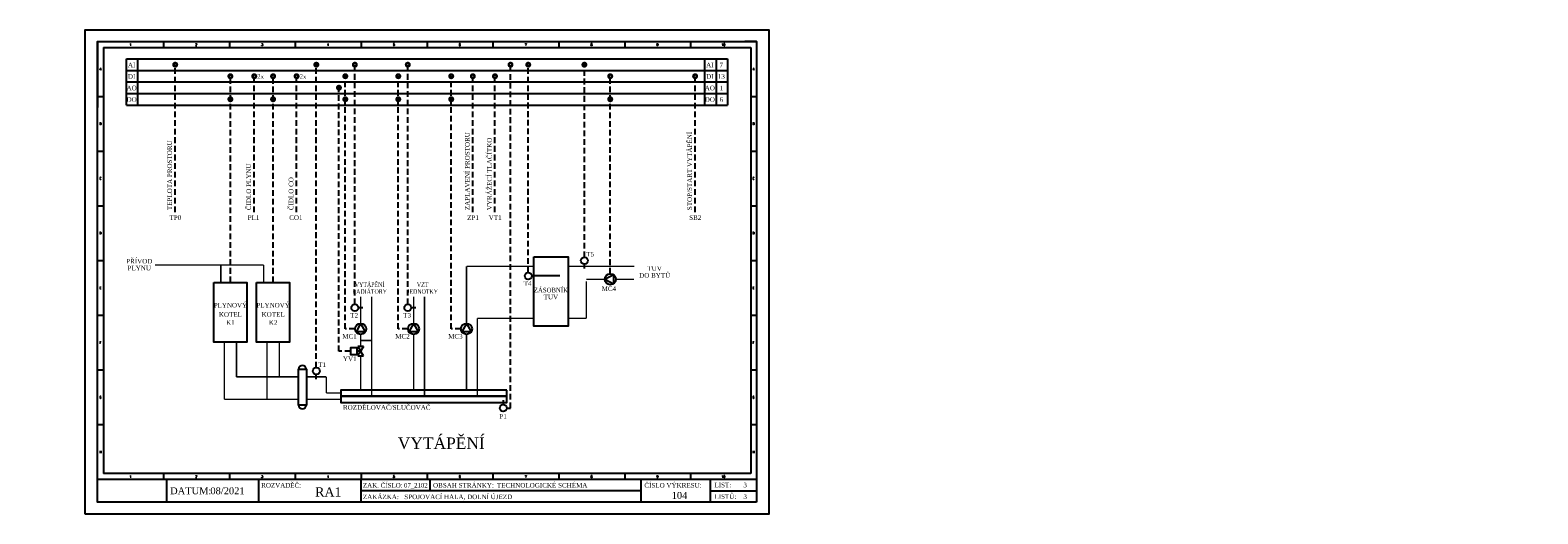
# Model space of a CAD drawing. Extents: x -1940 to 6437, y -1158 to -1137.
# Tile 5 of 5: x -1875 to -1809, y -1158 to -1137. Entities that reach past the tile are written whole.
import ezdxf
from ezdxf.enums import TextEntityAlignment as Align

# ---------------------------------------------------------------- set-up
doc = ezdxf.new("R2010")
doc.units = 0
doc.header["$MEASUREMENT"] = 0
doc.linetypes.add('ČÁRKOVANÁ2', pattern=[0.375, 0.25, -0.125])
for name, color, linetype in [('Přístroje MaR', 1, 'CONTINUOUS'), ('Přístroje Topení', 3, 'CONTINUOUS'), ('Výkres', 4, 'CONTINUOUS')]:
    doc.layers.add(name, color=color, linetype=linetype)
doc.layers.add('Výkres netisk', color=7, linetype='CONTINUOUS', plot=False)
doc.styles.add('Romans', font='romans.shx')
doc.styles.get("Standard").update_dxf_attribs({"font": 'times.ttf'})

msp = doc.modelspace()

# ---------------------------------------------------------------- linework, layer by layer
at = {"layer": 'Přístroje MaR', "linetype": 'ČÁRKOVANÁ2'}
for p, q in [((-1868.431, -1144.921, 124.504), (-1868.431, -1138.518, 124.504)), ((-1862.305, -1151.67), (-1862.305, -1138.511)), ((-1860.633, -1148.919), (-1860.633, -1138.529)), ((-1858.334, -1148.919), (-1858.334, -1138.529)), ((-1853.875, -1153.427), (-1853.875, -1138.654)), ((-1853.106, -1147.539, 124.504), (-1853.106, -1138.52, 124.504)), ((-1850.668, -1146.873, 124.504), (-1850.668, -1138.514, 124.504)), ((-1866.037, -1147.967, 108.941), (-1866.037, -1139.018, 108.941)), ((-1864.999, -1144.921, 15.563), (-1864.999, -1139.018, 15.563)), ((-1864.183, -1147.967, 108.941), (-1864.183, -1139.018, 108.941)), ((-1863.161, -1144.921, 124.504), (-1863.161, -1139.018, 124.504)), ((-1861.046, -1149.988), (-1861.046, -1139.018)), ((-1858.748, -1149.988), (-1858.748, -1139.018)), ((-1856.449, -1149.988), (-1856.449, -1139.012)), ((-1855.511, -1144.921, 124.504), (-1855.511, -1139.018, 124.504)), ((-1854.55, -1144.921, 124.504), (-1854.55, -1139.018, 124.504)), ((-1849.546, -1147.592, 124.504), (-1849.546, -1139.017, 124.504)), ((-1845.862, -1144.921, 124.504), (-1845.862, -1139.018, 124.504)), ((-1861.323, -1150.959), (-1861.323, -1139.515)), ((-1860.623, -1149.988), (-1861.046, -1149.988)), ((-1858.324, -1149.988), (-1858.748, -1149.988)), ((-1856.026, -1149.988), (-1856.449, -1149.988)), ((-1860.82, -1150.959), (-1861.323, -1150.959)), ((-1854.041, -1153.427), (-1853.875, -1153.427))]:
    msp.add_line(p, q, dxfattribs=at)
at = {"layer": 'Přístroje MaR'}
for p, q in [((-1850.668, -1147.373, 124.504), (-1850.668, -1147.173, 124.504)), ((-1851.728, -1147.689, 124.504), (-1852.956, -1147.689, 124.504)), ((-1860.283, -1149.069), (-1860.483, -1149.069)), ((-1857.984, -1149.069), (-1858.184, -1149.069)), ((-1860.383, -1150.959), (-1860.529, -1150.959)), ((-1862.305, -1152.17), (-1862.305, -1151.97)), ((-1854.191, -1153.077), (-1854.191, -1153.277))]:
    msp.add_line(p, q, dxfattribs=at)
for points, elevation in [([(-1868.505, -1138.518, 0.112, 0.112, 1), (-1868.358, -1138.518, 0.112, 0.112, 1)], 124.504), ([(-1862.378, -1138.518, 0.112, 0.112, 1), (-1862.231, -1138.518, 0.112, 0.112, 1)], 124.504), ([(-1860.706, -1138.518, 0.112, 0.112, 1), (-1860.56, -1138.518, 0.112, 0.112, 1)], 124.504), ([(-1858.408, -1138.518, 0.112, 0.112, 1), (-1858.261, -1138.518, 0.112, 0.112, 1)], 124.504), ([(-1853.949, -1138.518, 0.112, 0.112, 1), (-1853.802, -1138.518, 0.112, 0.112, 1)], 124.504), ([(-1853.179, -1138.518, 0.112, 0.112, 1), (-1853.033, -1138.518, 0.112, 0.112, 1)], 124.504), ([(-1850.741, -1138.518, 0.112, 0.112, 1), (-1850.595, -1138.518, 0.112, 0.112, 1)], 124.504), ([(-1866.11, -1139.018, 0.112, 0.112, 1), (-1865.963, -1139.018, 0.112, 0.112, 1)], 124.504), ([(-1865.073, -1139.018, 0.112, 0.112, 1), (-1864.926, -1139.018, 0.112, 0.112, 1)], 15.563), ([(-1864.256, -1139.018, 0.112, 0.112, 1), (-1864.109, -1139.018, 0.112, 0.112, 1)], 124.504), ([(-1863.235, -1139.018, 0.112, 0.112, 1), (-1863.088, -1139.018, 0.112, 0.112, 1)], 124.504), ([(-1861.396, -1139.518, 0.112, 0.112, 1), (-1861.25, -1139.518, 0.112, 0.112, 1)], 124.504), ([(-1861.12, -1139.018, 0.112, 0.112, 1), (-1860.973, -1139.018, 0.112, 0.112, 1)], 124.504), ([(-1858.821, -1139.018, 0.112, 0.112, 1), (-1858.674, -1139.018, 0.112, 0.112, 1)], 124.504), ([(-1856.523, -1139.018, 0.112, 0.112, 1), (-1856.376, -1139.018, 0.112, 0.112, 1)], 124.504), ([(-1855.584, -1139.018, 0.112, 0.112, 1), (-1855.437, -1139.018, 0.112, 0.112, 1)], 124.504), ([(-1854.623, -1139.018, 0.112, 0.112, 1), (-1854.476, -1139.018, 0.112, 0.112, 1)], 124.504), ([(-1849.62, -1139.018, 0.112, 0.112, 1), (-1849.473, -1139.018, 0.112, 0.112, 1)], 124.504), ([(-1845.935, -1139.018, 0.112, 0.112, 1), (-1845.788, -1139.018, 0.112, 0.112, 1)], 124.504), ([(-1866.11, -1140.018, 0.112, 0.112, 1), (-1865.963, -1140.018, 0.112, 0.112, 1)], 124.504), ([(-1864.256, -1140.018, 0.112, 0.112, 1), (-1864.109, -1140.018, 0.112, 0.112, 1)], 124.504), ([(-1861.12, -1140.018, 0.112, 0.112, 1), (-1860.973, -1140.018, 0.112, 0.112, 1)], 124.504), ([(-1858.821, -1140.018, 0.112, 0.112, 1), (-1858.674, -1140.018, 0.112, 0.112, 1)], 124.504), ([(-1856.523, -1140.018, 0.112, 0.112, 1), (-1856.376, -1140.018, 0.112, 0.112, 1)], 124.504), ([(-1849.62, -1140.018, 0.112, 0.112, 1), (-1849.473, -1140.018, 0.112, 0.112, 1)], 124.504)]:
    msp.add_lwpolyline(points, format="xyseb", close=True, dxfattribs=dict(at, elevation=elevation))
msp.add_lwpolyline([(-1860.529, -1151.104), (-1860.529, -1150.813), (-1860.82, -1150.813), (-1860.82, -1151.104)], close=True, dxfattribs=at)
for centre in [(-1850.668, -1147.023, 124.504), (-1853.106, -1147.689, 124.504), (-1860.633, -1149.069), (-1858.334, -1149.069), (-1862.305, -1151.82), (-1854.191, -1153.427)]:
    msp.add_circle(centre, 0.15, dxfattribs=at)
at = {"layer": 'Přístroje Topení'}
for p, q in [((-1849.786, -1147.832, 124.504), (-1849.412, -1147.633, 124.504)), ((-1849.786, -1147.832, 124.504), (-1849.412, -1148.031, 124.504)), ((-1849.412, -1147.633, 124.504), (-1849.412, -1148.031, 124.504)), ((-1860.383, -1149.748), (-1860.582, -1150.122)), ((-1860.383, -1149.748), (-1860.184, -1150.122)), ((-1858.084, -1149.748), (-1858.283, -1150.122)), ((-1858.084, -1149.748), (-1857.885, -1150.122)), ((-1855.786, -1149.748), (-1855.985, -1150.122)), ((-1855.786, -1149.748), (-1855.587, -1150.122)), ((-1860.184, -1150.122), (-1860.582, -1150.122)), ((-1857.885, -1150.122), (-1858.283, -1150.122)), ((-1855.587, -1150.122), (-1855.985, -1150.122)), ((-1860.258, -1150.759), (-1860.508, -1150.759)), ((-1860.508, -1150.759), (-1860.383, -1150.959)), ((-1860.508, -1151.159), (-1860.383, -1150.959)), ((-1860.508, -1151.159), (-1860.258, -1151.159)), ((-1860.258, -1150.759), (-1860.383, -1150.959)), ((-1860.258, -1151.159), (-1860.383, -1150.959))]:
    msp.add_line(p, q, dxfattribs=at)
at = {"layer": 'Přístroje Topení', "color": 2, "linetype": 'Continuous', "lineweight": 0, "elevation": 108.941}
for points in [[(-1867.873, -1147.213, 0.06, 0.06, 0), (-1869.311, -1147.213, 0, 0, 0)], [(-1864.596, -1147.213, 0.06, 0.06, 0), (-1867.873, -1147.213, 0, 0, 0)], [(-1866.45, -1147.967, 0.06, 0.06, 0), (-1866.45, -1147.213, 0, 0, 0)], [(-1864.596, -1147.967, 0.06, 0.06, 0), (-1864.596, -1147.213, 0, 0, 0)]]:
    msp.add_lwpolyline(points, format="xyseb", dxfattribs=at)
at = {"layer": 'Přístroje Topení', "color": 1, "linetype": 'Continuous', "lineweight": 0}
for points in [[(-1855.786, -1149.748, 0.06, 0.06, 0), (-1855.786, -1147.273, 0, 0, 0)], [(-1860.383, -1149.748, 0.06, 0.06, 0), (-1860.383, -1148.583, 0, 0, 0)], [(-1858.084, -1149.748, 0.06, 0.06, 0), (-1858.084, -1148.583, 0, 0, 0)], [(-1860.383, -1150.759, 0.06, 0.06, 0), (-1860.383, -1150.228, 0, 0, 0)], [(-1859.907, -1150.493, 0.06, 0.06, 0), (-1859.907, -1150.493, 0.06, 0.06, 0), (-1860.383, -1150.493, 0, 0, 0)], [(-1858.084, -1150.759, 0.06, 0.06, 0), (-1858.084, -1150.228, 0, 0, 0)], [(-1855.786, -1151.159, 0.06, 0.06, 0), (-1855.786, -1150.228, 0, 0, 0)], [(-1860.383, -1152.644, 0.06, 0.06, 0), (-1860.383, -1151.159, 0, 0, 0)], [(-1858.084, -1152.644, 0.06, 0.06, 0), (-1858.084, -1150.759, 0, 0, 0)], [(-1855.786, -1152.644, 0.06, 0.06, 0), (-1855.786, -1151.159, 0, 0, 0)], [(-1861.871, -1152.07, 0.06, 0.06, 0), (-1861.871, -1152.07, 0.06, 0.06, 0), (-1862.738, -1152.07, 0, 0, 0)], [(-1861.871, -1152.777, 0.06, 0.06, 0), (-1861.871, -1152.07, 0, 0, 0)], [(-1861.245, -1152.777, 0.06, 0.06, 0), (-1861.245, -1152.777, 0.06, 0.06, 0), (-1861.871, -1152.777, 0, 0, 0)]]:
    msp.add_lwpolyline(points, format="xyseb", dxfattribs=at)
for points, elevation in [([(-1852.856, -1147.273, 0.06, 0.06, 0), (-1855.786, -1147.273, 0, 0, 0)], 124.504), ([(-1848.504, -1147.273, 0.06, 0.06, 0), (-1851.38, -1147.273, 0, 0, 0)], 124.504), ([(-1865.771, -1152.07, 0.06, 0.06, 0), (-1865.771, -1150.562, 0, 0, 0)], 108.941), ([(-1863.917, -1152.07, 0.06, 0.06, 0), (-1863.917, -1150.562, 0, 0, 0)], 108.941), ([(-1863.074, -1152.07, 0.06, 0.06, 0), (-1863.074, -1152.07, 0.06, 0.06, 0), (-1865.771, -1152.07, 0, 0, 0)], 108.941)]:
    msp.add_lwpolyline(points, format="xyseb", dxfattribs=dict(at, elevation=elevation))
at = {"layer": 'Přístroje Topení'}
for points, elevation in [([(-1852.856, -1146.86), (-1851.38, -1146.86), (-1851.38, -1149.866), (-1852.856, -1149.866)], 124.504), ([(-1866.753, -1147.967), (-1865.32, -1147.967), (-1865.32, -1150.562), (-1866.753, -1150.562)], 108.941), ([(-1864.899, -1147.967), (-1863.466, -1147.967), (-1863.466, -1150.562), (-1864.899, -1150.562)], 108.941)]:
    msp.add_lwpolyline(points, close=True, dxfattribs=dict(at, elevation=elevation))
at = {"layer": 'Přístroje Topení', "color": 5, "linetype": 'ČÁRKOVANÁ2', "lineweight": 0}
for points, elevation in [([(-1849.786, -1147.832, 0.06, 0.06, 0), (-1850.582, -1147.832, 0, 0, 0)], 124.504), ([(-1850.582, -1149.528, 0.06, 0.06, 0), (-1850.582, -1147.917, 0, 0, 0)], 124.504), ([(-1848.51, -1147.832, 0.06, 0.06, 0), (-1849.306, -1147.832, 0, 0, 0)], 124.504), ([(-1859.907, -1152.91, 0.06, 0.06, 0), (-1859.907, -1148.583, 0, 0, 0)], 108.941), ([(-1857.609, -1152.91, 0.06, 0.06, 0), (-1857.609, -1148.583, 0, 0, 0)], 108.941), ([(-1855.31, -1152.91, 0.06, 0.06, 0), (-1855.31, -1149.528, 0, 0, 0)], 108.941), ([(-1852.856, -1149.528, 0.06, 0.06, 0), (-1855.31, -1149.528, 0, 0, 0)], 140.067), ([(-1850.582, -1149.528, 0.06, 0.06, 0), (-1851.38, -1149.528, 0, 0, 0)], 140.067), ([(-1866.302, -1153.044, 0.06, 0.06, 0), (-1866.302, -1150.562, 0, 0, 0)], 108.941), ([(-1864.448, -1153.044, 0.06, 0.06, 0), (-1864.448, -1150.562, 0, 0, 0)], 108.941), ([(-1863.074, -1153.044, 0.06, 0.06, 0), (-1866.302, -1153.044, 0, 0, 0)], 108.941)]:
    msp.add_lwpolyline(points, format="xyseb", dxfattribs=dict(at, elevation=elevation))
at = {"layer": 'Přístroje Topení'}
for points in [[(-1863.074, -1151.736), (-1862.738, -1151.736), (-1862.738, -1153.302), (-1863.074, -1153.302)], [(-1854.035, -1152.644), (-1861.245, -1152.644), (-1861.245, -1152.91), (-1854.035, -1152.91)], [(-1854.035, -1152.91), (-1861.245, -1152.91), (-1861.245, -1153.177), (-1854.035, -1153.177)]]:
    msp.add_lwpolyline(points, close=True, dxfattribs=at)
at = {"layer": 'Přístroje Topení', "color": 5, "linetype": 'ČÁRKOVANÁ2', "lineweight": 0}
msp.add_lwpolyline([(-1861.245, -1153.044, 0.06, 0.06, 0), (-1862.738, -1153.044, 0, 0, 0)], format="xyseb", dxfattribs=at)
at = {"layer": 'Přístroje Topení'}
for centre in [(-1849.546, -1147.832, 124.504), (-1860.383, -1149.988), (-1858.084, -1149.988), (-1855.786, -1149.988)]:
    msp.add_circle(centre, 0.24, dxfattribs=at)
for centre, start, end in [((-1862.906, -1151.747), 3.58248, 176.41752), ((-1862.906, -1153.291), 183.58248, 356.41752)]:
    msp.add_arc(centre, 0.168, start, end, dxfattribs=at)
at = {"layer": 'Výkres'}
for p, q in [((-1871.8, -1137.518, 124.504), (-1868.94, -1137.518, 124.504)), ((-1871.8, -1137.518, 124.504), (-1871.8, -1139.893, 124.504)), ((-1871.8, -1137.518, 124.504), (-1871.8, -1140.378, 124.504)), ((-1871.8, -1137.518, 124.504), (-1871.8, -1138.018, 124.504)), ((-1871.8, -1137.518, 124.504), (-1871.3, -1137.518, 124.504)), ((-1871.55, -1137.768, 124.504), (-1843.45, -1137.768, 124.504)), ((-1871.55, -1137.768, 124.504), (-1871.55, -1156.268, 124.504)), ((-1868.94, -1137.518, 124.504), (-1866.08, -1137.518, 124.504)), ((-1868.94, -1137.518, 124.504), (-1868.94, -1137.768, 124.504)), ((-1866.08, -1137.518, 124.504), (-1866.08, -1137.768, 124.504)), ((-1863.22, -1137.518, 124.504), (-1863.22, -1137.768, 124.504)), ((-1860.36, -1137.518, 124.504), (-1860.36, -1137.768, 124.504)), ((-1857.5, -1137.518, 124.504), (-1857.5, -1137.768, 124.504)), ((-1854.64, -1137.518, 124.504), (-1854.64, -1137.768, 124.504)), ((-1851.78, -1137.518, 124.504), (-1851.78, -1137.768, 124.504)), ((-1848.92, -1137.518, 124.504), (-1848.92, -1137.768, 124.504)), ((-1846.06, -1137.518, 124.504), (-1846.06, -1137.768, 124.504)), ((-1843.2, -1137.518, 124.504), (-1843.7, -1137.518, 124.504)), ((-1843.45, -1137.768, 124.504), (-1843.45, -1156.268, 124.504)), ((-1870.55, -1138.268, 124.504), (-1844.45, -1138.268, 124.504)), ((-1870.55, -1140.268, 124.504), (-1870.55, -1138.268, 124.504)), ((-1870.55, -1138.768, 124.504), (-1844.45, -1138.768, 124.504)), ((-1870.05, -1140.268, 124.504), (-1870.05, -1138.268, 124.504)), ((-1845.45, -1138.268, 124.504), (-1845.45, -1140.268, 124.504)), ((-1844.95, -1138.268, 124.504), (-1844.95, -1140.268, 124.504)), ((-1844.45, -1138.268, 124.504), (-1844.45, -1140.268, 124.504)), ((-1844.45, -1138.268, 124.504), (-1844.45, -1138.268, 124.504)), ((-1870.55, -1139.268, 124.504), (-1844.45, -1139.268, 124.504)), ((-1871.8, -1139.893, 124.504), (-1871.55, -1139.893, 124.504)), ((-1870.55, -1139.768, 124.504), (-1844.45, -1139.768, 124.504)), ((-1843.45, -1139.893, 124.504), (-1843.2, -1139.893, 124.504)), ((-1870.55, -1140.268, 124.504), (-1844.45, -1140.268, 124.504)), ((-1871.8, -1142.268, 124.504), (-1871.55, -1142.268, 124.504)), ((-1843.45, -1142.268, 124.504), (-1843.2, -1142.268, 124.504)), ((-1871.8, -1144.643, 124.504), (-1871.55, -1144.643, 124.504)), ((-1843.45, -1144.643, 124.504), (-1843.2, -1144.643, 124.504)), ((-1871.8, -1147.018, 124.504), (-1871.55, -1147.018, 124.504)), ((-1843.45, -1147.018, 124.504), (-1843.2, -1147.018, 124.504)), ((-1871.8, -1149.393, 124.504), (-1871.55, -1149.393, 124.504)), ((-1843.45, -1149.393, 124.504), (-1843.2, -1149.393, 124.504)), ((-1871.8, -1151.768, 124.504), (-1871.55, -1151.768, 124.504)), ((-1843.45, -1151.768, 124.504), (-1843.2, -1151.768, 124.504)), ((-1843.45, -1151.768, 124.504), (-1843.2, -1151.768, 124.504)), ((-1871.8, -1156.518, 124.504), (-1871.8, -1152.718, 124.504)), ((-1871.8, -1156.518, 124.504), (-1871.8, -1152.718, 124.504)), ((-1871.8, -1154.143, 124.504), (-1871.55, -1154.143, 124.504)), ((-1843.45, -1154.143, 124.504), (-1843.2, -1154.143, 124.504)), ((-1843.45, -1156.268, 124.504), (-1871.55, -1156.268, 124.504)), ((-1868.94, -1156.268, 124.504), (-1868.94, -1156.518, 124.504)), ((-1866.08, -1156.268, 124.504), (-1866.08, -1156.518, 124.504)), ((-1863.22, -1156.268, 124.504), (-1863.22, -1156.518, 124.504)), ((-1860.36, -1156.268, 124.504), (-1860.36, -1156.518, 124.504)), ((-1857.5, -1156.268, 124.504), (-1857.5, -1156.518, 124.504)), ((-1854.64, -1156.268, 124.504), (-1854.64, -1156.518, 124.504)), ((-1851.78, -1156.268, 124.504), (-1851.78, -1156.518, 124.504)), ((-1848.92, -1156.268, 124.504), (-1848.92, -1156.518, 124.504)), ((-1846.06, -1156.268, 124.504), (-1846.06, -1156.518, 124.504)), ((-1871.8, -1156.518, 124.504), (-1843.2, -1156.518, 124.504)), ((-1871.8, -1156.518, 124.504), (-1868.225, -1156.518, 124.504)), ((-1868.8, -1157.518, 124.504), (-1868.8, -1156.518, 124.504)), ((-1864.8, -1157.518, 124.504), (-1864.8, -1156.518, 124.504)), ((-1860.36, -1157.518, 124.504), (-1860.36, -1156.518, 124.504)), ((-1848.2, -1157.018, 124.504), (-1860.36, -1157.018, 124.504)), ((-1857.36, -1157.018, 124.504), (-1857.36, -1156.518, 124.504)), ((-1848.2, -1157.518, 124.504), (-1848.2, -1156.518, 124.504)), ((-1845.2, -1157.518, 124.504), (-1845.2, -1156.518, 124.504)), ((-1845.2, -1157.018, 124.504), (-1843.2, -1157.017, 124.504))]:
    msp.add_line(p, q, dxfattribs=at)
at = {"layer": 'Výkres', "elevation": 124.504}
msp.add_lwpolyline([(-1843.2, -1157.518), (-1871.8, -1157.518), (-1871.8, -1137.518), (-1843.2, -1137.518), (-1843.2, -1157.518)], close=True, dxfattribs=at)
at = {"layer": 'Výkres netisk', "color": 7, "elevation": 124.504}
msp.add_lwpolyline([(-1872.35, -1158.018), (-1842.65, -1158.018), (-1842.65, -1137.018), (-1872.35, -1137.018)], close=True, dxfattribs=at)

# ---------------------------------------------------------------- texts
at = {"layer": 'Přístroje MaR'}
for s, p in [('ZAPLAVENÍ PROSTORU', (-1855.651, -1144.833, 124.504)), ('STOP/START VYTÁPĚNÍ', (-1846.002, -1144.833, 124.504)), ('TEPLOTA PROSTORU', (-1868.572, -1144.833, 124.504)), ('VYRÁŽECÍ TLAČÍTKO', (-1854.69, -1144.833, 124.504)), ('ČIDLO PLYNU', (-1865.14, -1144.833, 15.563)), ('ČIDLO CO', (-1863.302, -1144.833, 124.504))]:
    msp.add_text(s, height=0.2, rotation=90, dxfattribs=at).set_placement(p)
for s, height, p in [('TP0', 0.2, (-1868.424, -1145.257, 124.504)), ('PL1', 0.2, (-1865.031, -1145.257, 15.563)), ('CO1', 0.2, (-1863.193, -1145.257, 124.504)), ('ZP1', 0.2, (-1855.503, -1145.257, 124.504)), ('VT1', 0.2, (-1854.542, -1145.257, 124.504)), ('SB2', 0.2, (-1845.854, -1145.257, 124.504)), ('PŘÍVOD', 0.2, (-1869.992, -1147.148)), ('PLYNU', 0.2, (-1869.992, -1147.448)), ('TUV', 0.2, (-1847.618, -1147.465, 124.504)), ('DO BYTŮ', 0.2, (-1847.618, -1147.765, 124.504)), ('TUV', 0.2, (-1852.121, -1148.703, 124.504)), ('KOTEL', 0.2, (-1866.035, -1149.46, 108.941)), ('KOTEL', 0.2, (-1864.181, -1149.46, 108.941)), ('K1', 0.2, (-1866.035, -1149.81, 108.941)), ('K2', 0.2, (-1864.181, -1149.81, 108.941)), ('P1', 0.2, (-1854.197, -1153.882)), ('VYTÁPĚNÍ', 0.5, (-1856.881, -1155.199, 93.378))]:
    msp.add_text(s, height=height, dxfattribs=at).set_placement(p, align=Align.CENTER)
for s, p in [('T5', (-1850.587, -1146.845, 124.504)), ('T1', (-1862.223, -1151.642))]:
    msp.add_text(s, height=0.2, dxfattribs=at).set_placement(p)
for s, width, p in [('VYTÁPĚNÍ', 0.7, (-1859.992, -1148.165)), ('VZT', 0.7, (-1857.693, -1148.165)), ('RADIÁTORY', 0.7, (-1859.992, -1148.465)), ('JEDNOTKY', 0.7, (-1857.693, -1148.465)), ('ZÁSOBNÍK', 0.8, (-1852.121, -1148.403, 124.504)), ('PLYNOVÝ', 0.9, (-1866.035, -1149.06, 108.941)), ('PLYNOVÝ', 0.9, (-1864.181, -1149.06, 108.941))]:
    msp.add_text(s, height=0.2, dxfattribs=dict(at, width=width)).set_placement(p, align=Align.CENTER)
for s, p in [('T4', (-1852.964, -1148.117, 124.504)), ('MC4', (-1849.292, -1148.34, 124.504)), ('T2', (-1860.491, -1149.497)), ('T3', (-1858.192, -1149.497)), ('MC1', (-1860.549, -1150.409)), ('MC2', (-1858.251, -1150.409)), ('MC3', (-1855.952, -1150.409)), ('YV1', (-1860.557, -1151.386)), ('ROZDĚLOVAČ/SLUČOVAČ', (-1857.346, -1153.498))]:
    msp.add_text(s, height=0.2, dxfattribs=at).set_placement(p, align=Align.RIGHT)
at = {"layer": 'Výkres', "style": 'Romans'}
for s, p in [('1', (-1870.377, -1137.699, 124.504)), ('2', (-1867.517, -1137.699, 124.504)), ('3', (-1864.657, -1137.699, 124.504)), ('4', (-1861.797, -1137.699, 124.504)), ('5', (-1858.937, -1137.699, 124.504)), ('6', (-1856.077, -1137.699, 124.504)), ('7', (-1853.217, -1137.699, 124.504)), ('8', (-1850.357, -1137.699, 124.504)), ('9', (-1847.497, -1137.699, 124.504)), ('10', (-1844.637, -1137.699, 124.504)), ('A', (-1871.678, -1138.756, 124.504)), ('A', (-1843.328, -1138.756, 124.504)), ('B', (-1871.678, -1141.131, 124.504)), ('B', (-1843.328, -1141.131, 124.504)), ('C', (-1871.678, -1143.506, 124.504)), ('C', (-1843.328, -1143.506, 124.504)), ('D', (-1871.678, -1145.881, 124.504)), ('D', (-1843.328, -1145.881, 124.504)), ('E', (-1871.678, -1148.256, 124.504)), ('E', (-1843.328, -1148.256, 124.504)), ('F', (-1871.678, -1150.631, 124.504)), ('F', (-1843.328, -1150.631, 124.504)), ('G', (-1871.678, -1153.006, 124.504)), ('G', (-1843.328, -1153.006, 124.504)), ('H', (-1871.678, -1155.381, 124.504)), ('H', (-1843.328, -1155.381, 124.504)), ('1', (-1870.377, -1156.449, 124.504)), ('2', (-1867.517, -1156.449, 124.504)), ('3', (-1864.657, -1156.449, 124.504)), ('4', (-1861.797, -1156.449, 124.504)), ('5', (-1858.937, -1156.449, 124.504)), ('6', (-1856.077, -1156.449, 124.504)), ('7', (-1853.217, -1156.449, 124.504)), ('8', (-1850.357, -1156.449, 124.504)), ('9', (-1847.497, -1156.449, 124.504)), ('10', (-1844.637, -1156.449, 124.504))]:
    msp.add_text(s, height=0.1, dxfattribs=at).set_placement(p, align=Align.CENTER)
at = {"layer": 'Výkres'}
for s, height, p in [('AI', 0.2, (-1870.323, -1138.629, 124.504)), ('AI', 0.2, (-1845.223, -1138.629, 124.504)), ('7', 0.2, (-1844.723, -1138.629, 124.504)), ('AO', 0.2, (-1870.323, -1139.629, 124.504)), ('DI', 0.2, (-1870.323, -1139.129, 124.504)), ('AO', 0.2, (-1845.223, -1139.629, 124.504)), ('DI', 0.2, (-1845.223, -1139.129, 124.504)), ('13', 0.2, (-1844.723, -1139.129, 124.504)), ('1', 0.2, (-1844.723, -1139.629, 124.504)), ('DO', 0.2, (-1870.323, -1140.129, 124.504)), ('DO', 0.2, (-1845.223, -1140.129, 124.504)), ('6', 0.2, (-1844.723, -1140.129, 124.504)), ('RA1', 0.4, (-1861.785, -1157.267, 124.504)), ('104', 0.3, (-1846.54, -1157.368, 124.504)), ('3', 0.2, (-1843.69, -1156.866, 124.504)), ('3', 0.2, (-1843.69, -1157.366, 124.504))]:
    msp.add_text(s, height=height, dxfattribs=at).set_placement(p, align=Align.CENTER)
at = {"layer": 'Výkres', "width": 0.8}
for p in [(-1864.723, -1139.129, 124.504), (-1862.885, -1139.129, 124.504)]:
    msp.add_text('2x', height=0.2, dxfattribs=at).set_placement(p, align=Align.CENTER)
at = {"layer": 'Výkres'}
for s, height, p in [('DATUM:', 0.3, (-1868.651, -1157.167, 124.504)), ('08/2021', 0.3, (-1866.904, -1157.167, 124.504)), ('ZAKÁZKA:', 0.2, (-1860.284, -1157.379, 124.504)), ('SPOJOVACÍ HALA, DOLNÍ ÚJEZD', 0.2, (-1858.485, -1157.379, 124.504)), ('OBSAH STRÁNKY: ', 0.2, (-1857.237, -1156.879, 124.504)), ('TECHNOLOGICKÉ SCHÉMA', 0.2, (-1854.467, -1156.879, 124.504)), ('ČÍSLO VÝKRESU:', 0.2, (-1848.065, -1156.879, 124.504)), ('LIST:', 0.2, (-1845.024, -1156.866, 124.504)), ('LISTŮ:', 0.2, (-1845.024, -1157.366, 124.504))]:
    msp.add_text(s, height=height, dxfattribs=at).set_placement(p)
for s, width, p in [('ROZVADĚČ:', 0.9, (-1864.696, -1156.879, 124.504)), ('ZAK. ČÍSLO:', 0.9, (-1860.284, -1156.879, 124.504)), ('07_2102', 0.8, (-1858.497, -1156.879, 124.504))]:
    msp.add_text(s, height=0.2, dxfattribs=dict(at, width=width)).set_placement(p)

doc.saveas('drawing.dxf')
